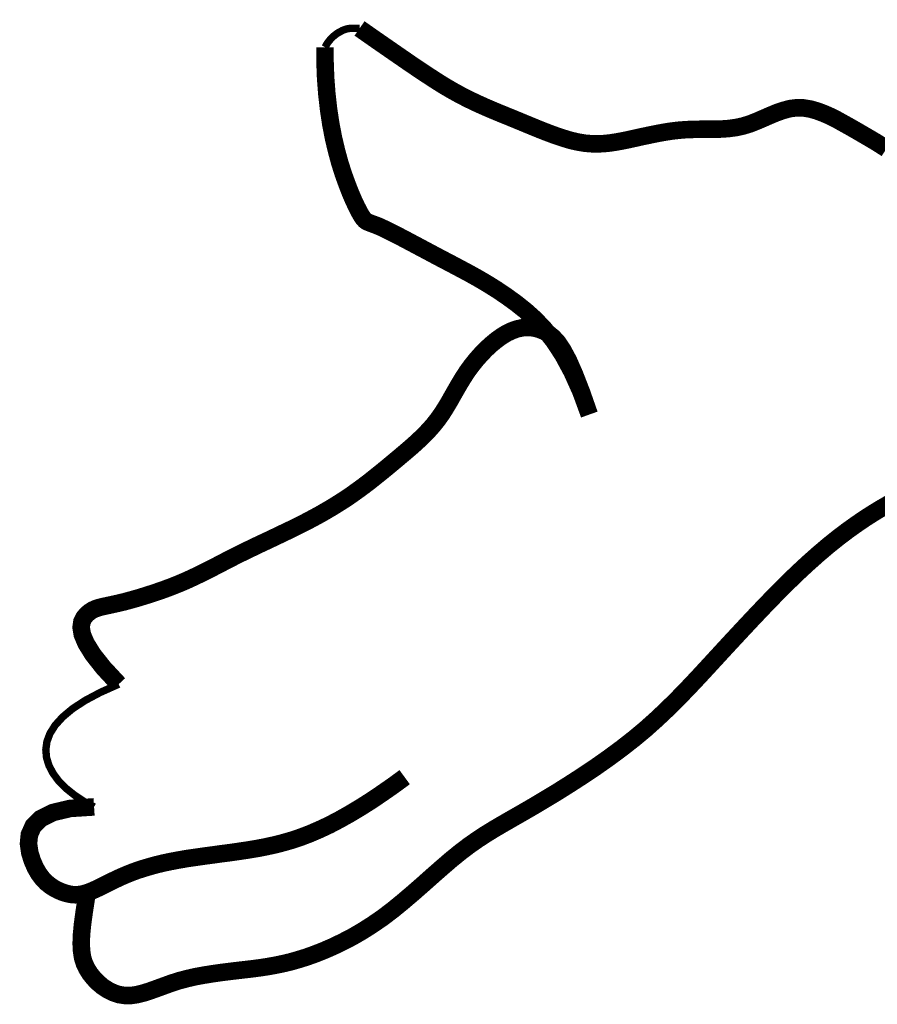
# Model space of a CAD drawing. Header units: feet. Extents: x -26.5 to 0.6, y 11.5 to 22.5.
# Tile 210 of 256: x -10.34 to -10.228, y 12.357 to 12.486. Entities that reach past the tile are written whole.
import ezdxf

# ---------------------------------------------------------------- set-up
doc = ezdxf.new("R2010")
doc.units = ezdxf.units.FT
doc.header["$MEASUREMENT"] = 0
doc.layers.add('FACE', color=160, linetype='CONTINUOUS')

msp = doc.modelspace()

# ---------------------------------------------------------------- linework, layer by layer
at = {"layer": 'FACE', "color": 7}
for points, const_width in [([(-10.30041, 12.48218), (-10.30015, 12.48262), (-10.29989, 12.48299), (-10.29962, 12.4833), (-10.29936, 12.48356), (-10.29911, 12.48377), (-10.29886, 12.48395), (-10.29863, 12.4841), (-10.2984, 12.48422), (-10.29819, 12.48434), (-10.29797, 12.48444), (-10.29774, 12.48452), (-10.29749, 12.48459), (-10.29719, 12.48464), (-10.29683, 12.48466), (-10.2964, 12.48466), (-10.29588, 12.48464)], 0.000969), ([(-10.29588, 12.48464), (-10.29371, 12.48312), (-10.29125, 12.48142), (-10.28921, 12.48001), (-10.2875, 12.47886), (-10.28605, 12.47791), (-10.28478, 12.47711), (-10.28363, 12.47644), (-10.28252, 12.47583), (-10.28145, 12.47529), (-10.2804, 12.47479), (-10.27937, 12.47433), (-10.27835, 12.47389), (-10.27734, 12.47347), (-10.27632, 12.47306), (-10.2753, 12.47264), (-10.27426, 12.47221), (-10.27322, 12.47178), (-10.27217, 12.47135), (-10.27114, 12.47095), (-10.27011, 12.47057), (-10.26911, 12.47024), (-10.26815, 12.46995), (-10.26721, 12.46974), (-10.26633, 12.46959), (-10.26547, 12.46952), (-10.26465, 12.4695), (-10.26384, 12.46954), (-10.26304, 12.46962), (-10.26224, 12.46974), (-10.26142, 12.46989), (-10.26059, 12.47006), (-10.25972, 12.47025), (-10.25883, 12.47045), (-10.25792, 12.47064), (-10.25699, 12.47083), (-10.25604, 12.47101), (-10.25509, 12.47116), (-10.25412, 12.47128), (-10.25315, 12.47136), (-10.25218, 12.4714), (-10.25121, 12.47142), (-10.25025, 12.47142), (-10.24929, 12.47142), (-10.24834, 12.47145), (-10.2474, 12.47152), (-10.24647, 12.47165), (-10.24555, 12.47185), (-10.24465, 12.47213), (-10.24376, 12.47248), (-10.24288, 12.47286), (-10.24201, 12.47324), (-10.24114, 12.4736), (-10.24027, 12.4739), (-10.2394, 12.47413), (-10.23852, 12.47424), (-10.23764, 12.47422), (-10.23675, 12.47407), (-10.23586, 12.47382), (-10.23498, 12.47349), (-10.23409, 12.4731), (-10.23321, 12.47265), (-10.23235, 12.47217), (-10.23149, 12.47169), (-10.23065, 12.47121), (-10.22983, 12.47073), (-10.22902, 12.47026), (-10.22824, 12.4698), (-10.22749, 12.46933), (-10.22677, 12.46887)], 0.0023), ([(-10.26574, 12.43401), (-10.26685, 12.43704), (-10.26801, 12.43962), (-10.26919, 12.44181), (-10.2704, 12.44366), (-10.27163, 12.44521), (-10.27287, 12.44652), (-10.27412, 12.44764), (-10.27537, 12.44863), (-10.27661, 12.44953), (-10.27784, 12.45036), (-10.27907, 12.45113), (-10.28029, 12.45185), (-10.28151, 12.45253), (-10.28273, 12.45318), (-10.28394, 12.45382), (-10.28516, 12.45446), (-10.28637, 12.4551), (-10.28757, 12.45574), (-10.28872, 12.45635), (-10.28983, 12.45694), (-10.29086, 12.45748), (-10.29179, 12.45795), (-10.29262, 12.45836), (-10.29332, 12.45868), (-10.29388, 12.4589), (-10.29432, 12.45906), (-10.29466, 12.45919), (-10.29494, 12.45932), (-10.29518, 12.4595), (-10.2954, 12.45974), (-10.29564, 12.4601), (-10.29592, 12.46059), (-10.29626, 12.46126), (-10.29666, 12.46211), (-10.29709, 12.46311), (-10.29754, 12.46427), (-10.29801, 12.46557), (-10.29847, 12.46702), (-10.2989, 12.4686), (-10.2993, 12.47029), (-10.29965, 12.47211), (-10.29994, 12.47403), (-10.30017, 12.47606), (-10.30033, 12.47819), (-10.30041, 12.48042), (-10.30041, 12.48218)], 0.0023), ([(-10.26574, 12.43401), (-10.26677, 12.43695), (-10.26768, 12.43929), (-10.26848, 12.4411), (-10.26921, 12.44246), (-10.26987, 12.44345), (-10.27049, 12.44413), (-10.27107, 12.4446), (-10.27165, 12.44492), (-10.27223, 12.44516), (-10.27282, 12.44532), (-10.27341, 12.44542), (-10.27402, 12.44543), (-10.27464, 12.44537), (-10.27527, 12.44522), (-10.27592, 12.44499), (-10.27658, 12.44467), (-10.27725, 12.44426), (-10.27793, 12.44377), (-10.27861, 12.44321), (-10.27928, 12.44259), (-10.27994, 12.44191), (-10.28058, 12.44119), (-10.28118, 12.44044), (-10.28175, 12.43966), (-10.28227, 12.43886), (-10.28276, 12.43806), (-10.28323, 12.43725), (-10.28369, 12.43644), (-10.28414, 12.43564), (-10.28461, 12.43486), (-10.2851, 12.43409), (-10.28563, 12.43335), (-10.28619, 12.43264), (-10.2868, 12.43195), (-10.28744, 12.43129), (-10.28811, 12.43064), (-10.2888, 12.43001), (-10.28951, 12.42939), (-10.29023, 12.42878), (-10.29096, 12.42817), (-10.29168, 12.42757), (-10.29241, 12.42696), (-10.29315, 12.42636), (-10.29389, 12.42577), (-10.29463, 12.42518), (-10.29539, 12.4246), (-10.29616, 12.42404), (-10.29694, 12.42348), (-10.29773, 12.42294), (-10.29855, 12.42242), (-10.29938, 12.4219), (-10.30023, 12.4214), (-10.3011, 12.4209), (-10.302, 12.42041), (-10.30293, 12.41992), (-10.30389, 12.41944), (-10.30487, 12.41895), (-10.30588, 12.41847), (-10.3069, 12.41798), (-10.30793, 12.41749), (-10.30896, 12.41701), (-10.30998, 12.41652), (-10.31098, 12.41604), (-10.31197, 12.41555), (-10.31292, 12.41507), (-10.31386, 12.41458), (-10.31478, 12.4141), (-10.31571, 12.41363), (-10.31664, 12.41316), (-10.31758, 12.41271), (-10.31855, 12.41226), (-10.31956, 12.41183), (-10.32061, 12.41141), (-10.32169, 12.41101), (-10.32277, 12.41064), (-10.32385, 12.41029), (-10.32489, 12.40997), (-10.32588, 12.40969), (-10.32681, 12.40944), (-10.32765, 12.40924), (-10.32838, 12.40908), (-10.32903, 12.40894), (-10.32959, 12.40882), (-10.33009, 12.40869), (-10.33054, 12.40854), (-10.33094, 12.40835), (-10.33132, 12.4081), (-10.33169, 12.40778), (-10.33204, 12.40736), (-10.3323, 12.40682), (-10.3324, 12.4061), (-10.33225, 12.40518), (-10.33176, 12.40402), (-10.33086, 12.40256), (-10.32946, 12.40079), (-10.32747, 12.39865)], 0.0023), ([(-10.33167, 12.37092), (-10.33198, 12.36891), (-10.33221, 12.36722), (-10.33235, 12.36581), (-10.33239, 12.36463), (-10.33234, 12.36365), (-10.33221, 12.3628), (-10.33198, 12.36206), (-10.33166, 12.36138), (-10.33125, 12.36072), (-10.33076, 12.3601), (-10.3302, 12.35952), (-10.32958, 12.359), (-10.3289, 12.35855), (-10.32818, 12.3582), (-10.32743, 12.35795), (-10.32665, 12.35783), (-10.32585, 12.35783), (-10.32504, 12.35795), (-10.3242, 12.35816), (-10.32333, 12.35844), (-10.32244, 12.35876), (-10.32151, 12.3591), (-10.32054, 12.35945), (-10.31954, 12.35977), (-10.31848, 12.36005), (-10.3174, 12.3603), (-10.31629, 12.3605), (-10.31517, 12.36068), (-10.31405, 12.36084), (-10.31294, 12.36098), (-10.31186, 12.36111), (-10.31081, 12.36123), (-10.3098, 12.36135), (-10.30882, 12.36148), (-10.30786, 12.36163), (-10.30691, 12.3618), (-10.30595, 12.362), (-10.30496, 12.36223), (-10.30395, 12.36252), (-10.30288, 12.36285), (-10.30176, 12.36325), (-10.30059, 12.36371), (-10.29937, 12.36424), (-10.29812, 12.36484), (-10.29683, 12.36551), (-10.29552, 12.36627), (-10.2942, 12.36711), (-10.29286, 12.36803), (-10.29153, 12.36904), (-10.29021, 12.37012), (-10.28889, 12.37124), (-10.28759, 12.37238), (-10.28632, 12.37351), (-10.28507, 12.37461), (-10.28386, 12.37565), (-10.28268, 12.37661), (-10.28155, 12.37747), (-10.28044, 12.37825), (-10.27934, 12.37897), (-10.27822, 12.37966), (-10.27706, 12.38034), (-10.27584, 12.38104), (-10.27455, 12.38178), (-10.27315, 12.38259), (-10.27164, 12.38349), (-10.27003, 12.38446), (-10.26836, 12.38551), (-10.26664, 12.38662), (-10.26491, 12.38778), (-10.26319, 12.38899), (-10.26151, 12.39023), (-10.2599, 12.39149), (-10.25836, 12.39277), (-10.2569, 12.39408), (-10.2555, 12.3954), (-10.25414, 12.39675), (-10.2528, 12.39813), (-10.25147, 12.39954), (-10.25012, 12.401), (-10.24875, 12.40249), (-10.24733, 12.40403), (-10.24588, 12.40559), (-10.24441, 12.40716), (-10.24293, 12.40872), (-10.24145, 12.41025), (-10.23998, 12.41173), (-10.23853, 12.41314), (-10.23711, 12.41446), (-10.23574, 12.41568), (-10.23442, 12.4168), (-10.23314, 12.41783), (-10.2319, 12.41877), (-10.23071, 12.41962), (-10.22957, 12.4204), (-10.22847, 12.4211), (-10.22742, 12.42174), (-10.22641, 12.42232)], 0.0023), ([(-10.32747, 12.39865), (-10.32987, 12.39758), (-10.33188, 12.39651), (-10.33353, 12.39543), (-10.33483, 12.39434), (-10.33581, 12.39326), (-10.33649, 12.39218), (-10.33689, 12.3911), (-10.33703, 12.39004), (-10.33693, 12.38898), (-10.3366, 12.38795), (-10.33607, 12.38694), (-10.33534, 12.38596), (-10.33442, 12.38503), (-10.33333, 12.38415), (-10.33209, 12.38332), (-10.3307, 12.38256)], 0.000969), ([(-10.3307, 12.38256), (-10.33382, 12.38236), (-10.33611, 12.38182), (-10.3377, 12.38102), (-10.33869, 12.38003), (-10.33919, 12.37891), (-10.3393, 12.37774), (-10.33914, 12.37658), (-10.33881, 12.37552), (-10.33841, 12.3746), (-10.33796, 12.37382), (-10.33748, 12.37317), (-10.33697, 12.37264), (-10.33644, 12.37222), (-10.33592, 12.37188), (-10.3354, 12.37161), (-10.3349, 12.3714), (-10.33443, 12.37124), (-10.33398, 12.37113), (-10.33355, 12.37106), (-10.33312, 12.37104), (-10.3327, 12.37106), (-10.33226, 12.37113), (-10.33181, 12.37125), (-10.33134, 12.3714), (-10.33084, 12.37161), (-10.33031, 12.37185), (-10.32975, 12.37212), (-10.32916, 12.37242), (-10.32854, 12.37273), (-10.32789, 12.37304), (-10.32721, 12.37336), (-10.32649, 12.37367), (-10.32575, 12.37397), (-10.32498, 12.37425), (-10.32417, 12.37451), (-10.32332, 12.37476), (-10.32244, 12.375), (-10.32152, 12.37522), (-10.32055, 12.37542), (-10.31954, 12.37561), (-10.31849, 12.37579), (-10.3174, 12.37595), (-10.31628, 12.37611), (-10.31514, 12.37626), (-10.31398, 12.37642), (-10.31282, 12.37657), (-10.31165, 12.37674), (-10.31049, 12.37691), (-10.30935, 12.3771), (-10.30821, 12.37732), (-10.30707, 12.37757), (-10.30592, 12.37786), (-10.30476, 12.37819), (-10.30358, 12.37859), (-10.30237, 12.37905), (-10.30112, 12.37959), (-10.29982, 12.3802), (-10.29849, 12.3809), (-10.29712, 12.38167), (-10.29572, 12.38251), (-10.2943, 12.38341), (-10.29287, 12.38438), (-10.29142, 12.38539), (-10.28996, 12.38646)], 0.0023)]:
    msp.add_lwpolyline(points, dxfattribs=dict(at, const_width=const_width))

doc.saveas('drawing.dxf')
